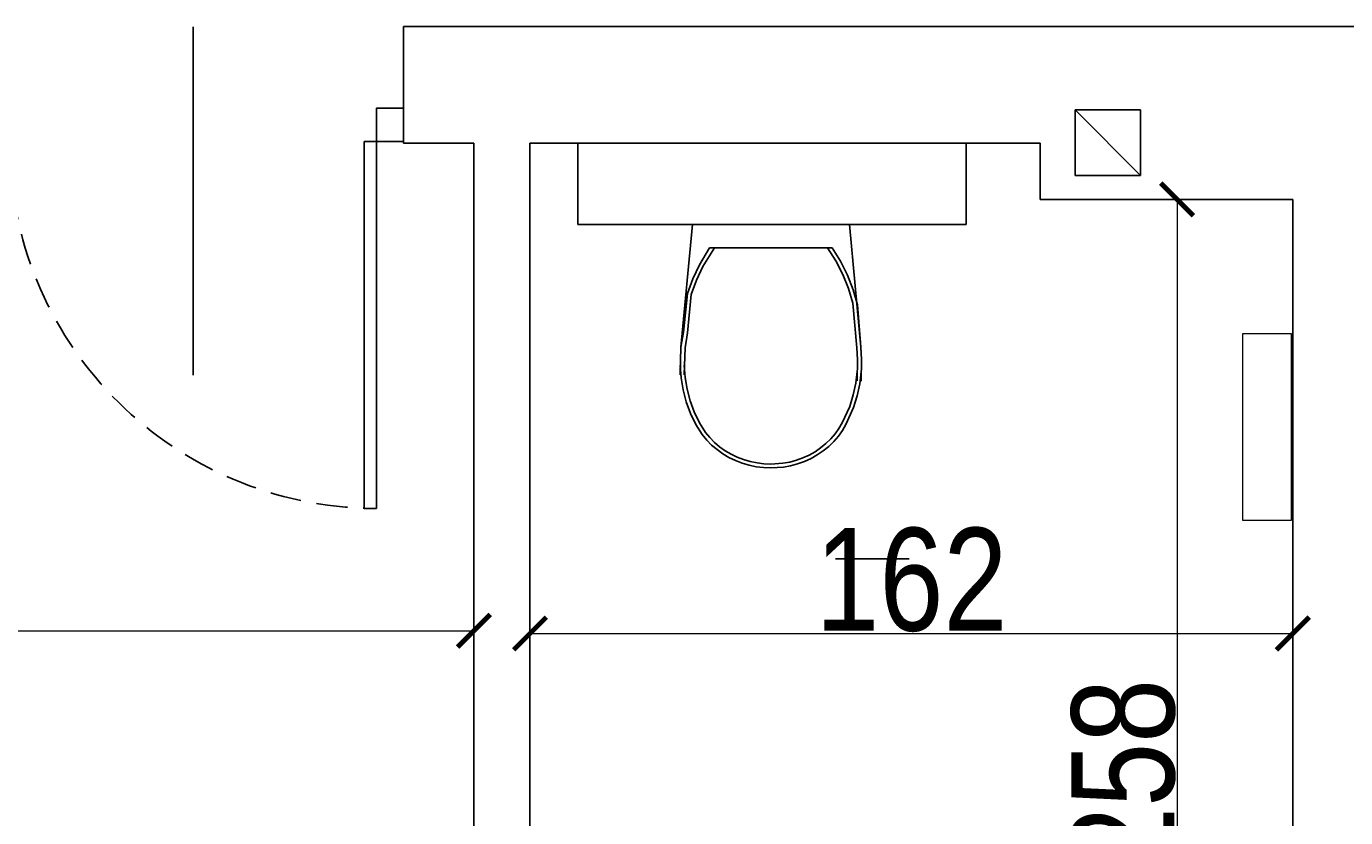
# Model space of a CAD drawing. Header units: millimetres. Extents: x -5941 to 19721, y -9230 to 6433.
# Tile 174 of 204: x 11473 to 11755, y 645 to 814. Entities that reach past the tile are written whole.
import ezdxf
from ezdxf.enums import TextEntityAlignment as Align

# ---------------------------------------------------------------- set-up
doc = ezdxf.new("R2010")
doc.units = ezdxf.units.MM
doc.linetypes.add('DASHED', pattern=[0.75, 0.5, -0.25])
for name, color, linetype in [('A_drzwi', 3, 'Continuous'), ('A_meble kuchnia lazienka', 6, 'Continuous'), ('A_meble łaz kuch', 6, 'Continuous'), ('A_opis stolarki', 3, 'Continuous'), ('A_SC_MUROWANA_DZIAŁOWA', 42, 'Continuous'), ('A_wymiary', 55, 'Continuous')]:
    doc.layers.add(name, color=color, linetype=linetype)
doc.layers.add('A_meble łazienka i kuchnia', color=6, linetype='Continuous', lineweight=20)
doc.styles.add('dar-styl', font='arial.ttf')
doc.styles.add('Opisowy', font='arial.ttf', dxfattribs={"width": 0.8})
doc.dimstyles.new('WYMIARY', dxfattribs={"dimtxt": 1.3, "dimasz": 7, "dimexe": 1.25, "dimexo": 0.3, "dimgap": 0.2, "dimtad": 1, "dimzin": 4, "dimtxsty": 'Opisowy', "dimblk1": 'ARCHTICK', "dimblk2": 'ARCHTICK', "dimsah": 1, "dimcen": 2.5, "dimazin": 0, "dimtfac": 1, "dimtmove": 1, "dimatfit": 3, "dimldrblk": 'ARCHTICK', "dimfxl": 0, "dimlwd": 18, "dimlwe": 9, "dimarcsym": 0})

# ---------------------------------------------------------------- blocks, each defined once
blk = doc.blocks.new('*U14')
for p, q in [((0, -91.5), (-88, -91.5)), ((-88, -94.5), (-88, -91.5)), ((0, -91.5), (0, -94.5)), ((0, -94.5), (-88, -94.5))]:
    blk.add_line(p, q)
for points in [[(8, -6.5), (8, 0), (0, 0), (0, -6.5)], [(8, -101), (8, -94.5), (0, -94.5), (0, -101)]]:
    blk.add_lwpolyline(points, close=True)
at = {"linetype": 'DASHED', "ltscale": 15}
blk.add_arc((0, -94.5), 88, 90, 178.0464, dxfattribs=at)
at = {"layer": 'A_opis stolarki'}
blk.add_line((-56.09, -50.5), (27.54, -50.5), dxfattribs=at)
at = {"layer": 'A_opis stolarki', "ltscale": 0.5, "style": 'dar-styl'}
blk.add_attdef('ODPORNOŚĆ_OGNIOWA', text='', height=15, rotation=94.0633, dxfattribs=at).set_placement((-95.88, -56.3), align=Align.TOP_CENTER)
blk.add_attdef('SYMBOL_DRZWI1', text='', height=14, dxfattribs=at).set_placement((-16.77, -50.5), align=Align.BOTTOM_CENTER)
blk.add_attdef('SYMBOL_DRZWI2', text='', height=14, dxfattribs=at).set_placement((-16.77, -53.5), align=Align.TOP_CENTER)
blk = doc.blocks.new('_ArchTick')
at = {"color": 0, "const_width": 0.15}
blk.add_lwpolyline([(-0.5, -0.5), (0.5, 0.5)], dxfattribs=at)
blk = doc.blocks.new('*D57')
at = {"layer": 'A_wymiary', "color": 0, "lineweight": 9}
for p, q in [((11298.81, 685.59), (11298.81, 683.64)), ((11568.81, 685.59), (11568.81, 683.64))]:
    blk.add_line(p, q, dxfattribs=at)
at = {"layer": 'A_wymiary', "color": 0, "lineweight": 18}
blk.add_line((11298.81, 684.89), (11568.81, 684.89), dxfattribs=at)
at = {"layer": 'Defpoints', "color": 0}
for p in [(11298.81, 789.08), (11568.81, 789.08), (11568.81, 684.89)]:
    blk.add_point(p, dxfattribs=at)
at = {"layer": 'A_wymiary', "color": 0, "lineweight": 18, "xscale": 7, "yscale": 7, "zscale": 7, "rotation": 180}
blk.add_blockref('_ArchTick', (11298.81, 684.89), dxfattribs=at)
at = {"layer": 'A_wymiary', "color": 0, "lineweight": 18, "xscale": 7, "yscale": 7, "zscale": 7}
blk.add_blockref('_ArchTick', (11568.81, 684.89), dxfattribs=at)
at = {"layer": 'A_wymiary', "color": 0, "insert": (11433.81, 696.33), "char_height": 1.3, "attachment_point": 5, "style": 'Opisowy'}
blk.add_mtext('{\\H16.923077x;\\C3;270}', dxfattribs=at)
blk = doc.blocks.new('*D58')
at = {"layer": 'A_wymiary', "color": 0, "lineweight": 9}
for p, q in [((11580.81, 685), (11580.81, 683.05)), ((11743.81, 685), (11743.81, 683.05))]:
    blk.add_line(p, q, dxfattribs=at)
at = {"layer": 'A_wymiary', "color": 0, "lineweight": 18}
blk.add_line((11580.81, 684.3), (11743.81, 684.3), dxfattribs=at)
at = {"layer": 'Defpoints', "color": 0}
for p in [(11580.81, 789.08), (11743.81, 789.08), (11743.81, 684.3)]:
    blk.add_point(p, dxfattribs=at)
at = {"layer": 'A_wymiary', "color": 0, "lineweight": 18, "xscale": 7, "yscale": 7, "zscale": 7, "rotation": 180}
blk.add_blockref('_ArchTick', (11580.81, 684.3), dxfattribs=at)
at = {"layer": 'A_wymiary', "color": 0, "lineweight": 18, "xscale": 7, "yscale": 7, "zscale": 7}
blk.add_blockref('_ArchTick', (11743.81, 684.3), dxfattribs=at)
at = {"layer": 'A_wymiary', "color": 0, "insert": (11662.31, 695.73), "char_height": 1.3, "attachment_point": 5, "style": 'Opisowy'}
blk.add_mtext('{\\H16.923077x;\\C3;162}', dxfattribs=at)
blk = doc.blocks.new('*D59')
at = {"layer": 'A_wymiary', "color": 0, "lineweight": 9}
for p, q in [((11719.79, 777.08), (11717.84, 777.08)), ((11719.79, 531.08), (11717.84, 531.08))]:
    blk.add_line(p, q, dxfattribs=at)
at = {"layer": 'A_wymiary', "color": 0, "lineweight": 18}
blk.add_line((11719.09, 777.08), (11719.09, 531.08), dxfattribs=at)
at = {"layer": 'Defpoints', "color": 0}
for p in [(11743.81, 777.08), (11719.09, 531.08), (11743.81, 531.08)]:
    blk.add_point(p, dxfattribs=at)
at = {"layer": 'A_wymiary', "color": 0, "lineweight": 18, "xscale": 7, "yscale": 7, "zscale": 7}
for p, rotation in [((11719.09, 777.08), 90), ((11719.09, 531.08), 270)]:
    blk.add_blockref('_ArchTick', p, dxfattribs=dict(at, rotation=rotation))
at = {"layer": 'A_wymiary', "color": 0, "insert": (11707.66, 654.08), "char_height": 1.3, "attachment_point": 5, "rotation": 90, "style": 'Opisowy'}
blk.add_mtext('{\\H16.923077x;\\C3;258}', dxfattribs=at)

msp = doc.modelspace()

# ---------------------------------------------------------------- linework, layer by layer
at = {"layer": 'A_meble kuchnia lazienka'}
for p, q in [((11591.023, 771.698), (11591.023, 789.079)), ((11674.046, 771.698), (11674.046, 789.079)), ((11646.07, 700.258), (11661.814, 700.258))]:
    msp.add_line(p, q, dxfattribs=at)
at = {"layer": 'A_meble łaz kuch', "lineweight": -3, "ltscale": 0.5}
for p, q in [((11591.023, 771.698), (11674.046, 771.698)), ((11613.076, 745.474), (11615.518, 771.698)), ((11651.492, 745.474), (11649.05, 771.698)), ((11616.997, 763.113), (11619.186, 766.749)), ((11617.773, 762.759), (11620.213, 766.749)), ((11619.186, 766.749), (11645.383, 766.749)), ((11644.355, 766.749), (11646.129, 763.968)), ((11645.383, 766.749), (11647.153, 763.885)), ((11646.129, 763.968), (11647.636, 761.054)), ((11615.576, 760.085), (11616.997, 763.113)), ((11616.381, 759.795), (11617.773, 762.759)), ((11647.153, 763.885), (11648.648, 760.888)), ((11614.443, 756.953), (11615.576, 760.085)), ((11615.273, 756.73), (11616.381, 759.795)), ((11647.636, 761.054), (11648.865, 758.029)), ((11648.648, 760.888), (11649.857, 757.781)), ((11613.608, 748.741), (11614.443, 756.953)), ((11614.455, 748.586), (11615.273, 756.73)), ((11648.865, 758.029), (11649.806, 754.915)), ((11649.857, 757.781), (11650.771, 754.588)), ((11649.806, 754.915), (11650.634, 745.388)), ((11650.771, 754.588), (11651.492, 745.474)), ((11613.076, 745.474), (11613.608, 748.741)), ((11613.935, 745.388), (11614.455, 748.586)), ((11612.903, 739.562), (11613.076, 745.474)), ((11613.766, 739.581), (11613.935, 745.388)), ((11650.634, 745.388), (11650.806, 742.849)), ((11651.492, 745.474), (11651.669, 742.865)), ((11613.092, 738.954), (11612.903, 741.562)), ((11613.95, 739.043), (11613.766, 741.581)), ((11650.806, 742.849), (11650.74, 738.306)), ((11651.669, 742.865), (11651.601, 738.252)), ((11613.525, 736.371), (11613.092, 738.954)), ((11614.372, 736.53), (11613.95, 739.043)), ((11650.74, 740.306), (11650.436, 737.778)), ((11651.601, 740.252), (11651.289, 737.654)), ((11614.199, 733.833), (11613.525, 736.371)), ((11615.027, 734.06), (11614.372, 736.53)), ((11650.436, 737.778), (11649.897, 735.284)), ((11651.289, 737.654), (11650.735, 735.091)), ((11615.107, 731.36), (11614.199, 733.833)), ((11615.911, 731.653), (11615.027, 734.06)), ((11649.897, 735.284), (11649.126, 732.843)), ((11650.735, 735.091), (11649.943, 732.583)), ((11616.243, 728.969), (11615.107, 731.36)), ((11617.016, 729.326), (11615.911, 731.653)), ((11649.126, 732.843), (11647.552, 729.326)), ((11649.943, 732.583), (11648.326, 728.969)), ((11617.617, 726.813), (11616.243, 728.969)), ((11617.617, 726.813), (11616.243, 728.969)), ((11618.324, 727.274), (11617.016, 729.326)), ((11646.834, 728.114), (11646.006, 726.964)), ((11647.571, 727.695), (11646.701, 726.487)), ((11647.552, 729.326), (11646.834, 728.114)), ((11648.326, 728.969), (11647.571, 727.695)), ((11618.568, 725.659), (11617.617, 726.813)), ((11618.568, 725.659), (11617.617, 726.813)), ((11619.229, 726.175), (11618.324, 727.274)), ((11619.623, 724.586), (11618.568, 725.659)), ((11619.623, 724.586), (11618.568, 725.659)), ((11620.234, 725.154), (11619.229, 726.175)), ((11620.775, 723.603), (11619.623, 724.586)), ((11620.775, 723.603), (11619.623, 724.586)), ((11621.33, 724.219), (11620.234, 725.154)), ((11644.042, 724.888), (11642.922, 723.978)), ((11645.073, 725.886), (11644.042, 724.888)), ((11645.72, 725.355), (11644.638, 724.306)), ((11646.006, 726.964), (11645.073, 725.886)), ((11646.701, 726.487), (11645.72, 725.355)), ((11622.014, 722.717), (11620.775, 723.603)), ((11622.014, 722.717), (11620.775, 723.603)), ((11622.509, 723.376), (11621.33, 724.219)), ((11623.331, 721.936), (11622.014, 722.717)), ((11623.331, 721.936), (11622.014, 722.717)), ((11623.763, 722.632), (11622.509, 723.376)), ((11624.717, 721.264), (11623.331, 721.936)), ((11624.717, 721.264), (11623.331, 721.936)), ((11625.082, 721.993), (11623.763, 722.632)), ((11626.455, 721.463), (11625.082, 721.993)), ((11639.114, 721.836), (11637.727, 721.337)), ((11640.449, 722.446), (11639.114, 721.836)), ((11640.862, 721.74), (11639.46, 721.099)), ((11641.721, 723.161), (11640.449, 722.446)), ((11642.199, 722.492), (11640.862, 721.74)), ((11642.922, 723.978), (11641.721, 723.161)), ((11643.461, 723.349), (11642.199, 722.492)), ((11644.638, 724.306), (11643.461, 723.349)), ((11626.16, 720.707), (11624.717, 721.264)), ((11626.16, 720.707), (11624.717, 721.264)), ((11627.65, 720.27), (11626.16, 720.707)), ((11627.65, 720.27), (11626.16, 720.707)), ((11627.873, 721.046), (11626.455, 721.463)), ((11629.175, 719.955), (11627.65, 720.27)), ((11629.175, 719.955), (11627.65, 720.27)), ((11629.325, 720.747), (11627.873, 721.046)), ((11630.724, 719.765), (11629.175, 719.955)), ((11630.724, 719.765), (11629.175, 719.955)), ((11630.799, 720.566), (11629.325, 720.747)), ((11632.284, 719.702), (11630.724, 719.765)), ((11632.284, 719.702), (11630.724, 719.765)), ((11632.284, 720.506), (11630.799, 720.566)), ((11634.84, 720.685), (11632.284, 720.506)), ((11634.969, 719.89), (11632.284, 719.702)), ((11636.299, 720.952), (11634.84, 720.685)), ((11636.502, 720.171), (11634.969, 719.89)), ((11637.727, 721.337), (11636.299, 720.952)), ((11638.003, 720.575), (11636.502, 720.171)), ((11639.46, 721.099), (11638.003, 720.575))]:
    msp.add_line(p, q, dxfattribs=at)
at = {"layer": 'A_meble łazienka i kuchnia'}
msp.add_lwpolyline([(11733.136, 708.445), (11733.136, 748.445), (11743.462, 748.445), (11743.462, 708.445)], close=True, dxfattribs=at)
at = {"layer": 'A_SC_MUROWANA_DZIAŁOWA'}
for p, q in [((12223.809, 814.079), (11553.809, 814.079)), ((11697.274, 796.223), (11697.274, 782.223)), ((11711.274, 796.223), (11697.274, 796.223)), ((11697.274, 796.223), (11711.274, 782.223)), ((11711.274, 782.223), (11711.274, 796.223)), ((11568.809, 789.079), (11553.809, 789.079)), ((11689.809, 789.079), (11580.809, 789.079)), ((11697.274, 782.223), (11711.274, 782.223)), ((11743.809, 777.079), (11689.809, 777.079))]:
    msp.add_line(p, q, dxfattribs=at)
for points in [[(11553.809, 814.079), (11553.809, 789.079)], [(11738.809, 814.079), (12223.809, 814.079)], [(11568.809, 789.079), (11568.809, 531.079)], [(11580.809, 789.079), (11580.809, 531.079)], [(11689.809, 777.079), (11689.809, 789.079)], [(11743.809, 531.079), (11743.809, 777.079)]]:
    msp.add_lwpolyline(points, dxfattribs=at)

# ---------------------------------------------------------------- block references
at = {"layer": 'A_drzwi', "xscale": 0.8910891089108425, "yscale": 0.8910891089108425, "zscale": 0.8910891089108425, "rotation": 89.99999999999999}
msp.add_blockref('*U14', (11463.809, 789.469), dxfattribs=at)

# ---------------------------------------------------------------- dimensions: what is measured, and where the dimension line sits
at = {"layer": 'A_wymiary'}
for base, p1, p2, text, picture, middle in [((11568.809, 684.895), (11298.809, 789.079), (11568.809, 789.079), '{\\H16.923077x;\\C3;270}', '*D57', (11433.809, 696.327)), ((11743.809, 684.299), (11580.809, 789.079), (11743.809, 789.079), '{\\H16.923077x;\\C3;162}', '*D58', (11662.309, 695.732))]:
    dim = msp.add_linear_dim(base=base, p1=p1, p2=p2, text=text, dimstyle='WYMIARY', override={"dimtxsty": 'Opisowy'}, dxfattribs=at)
    dim.commit()
    dim.dimension.update_dxf_attribs({"geometry": picture, "text_midpoint": middle})
dim = msp.add_linear_dim(base=(11719.089, 531.079), p1=(11743.809, 777.079), p2=(11743.809, 531.079), angle=90, text='{\\H16.923077x;\\C3;258}', dimstyle='WYMIARY', override={"dimtxsty": 'Opisowy'}, dxfattribs=at)
dim.commit()
dim.dimension.update_dxf_attribs({"geometry": '*D59', "text_midpoint": (11707.657, 654.079)})

doc.saveas('drawing.dxf')
